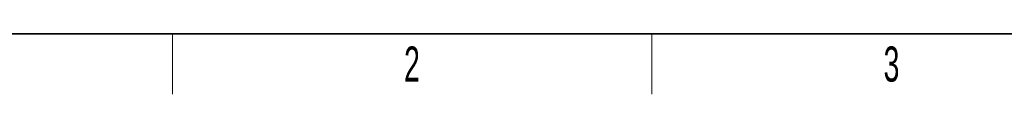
# Model space of a CAD drawing. Header units: millimetres. Extents: x 5 to 418, y 2 to 292.
# Tile 2 of 23: x 59 to 157, y 6 to 12. Entities that reach past the tile are written whole.
import ezdxf

# ---------------------------------------------------------------- set-up
doc = ezdxf.new("R2010")
doc.units = ezdxf.units.MM
doc.layers.add('SLD-0', color=7, linetype='Continuous')
doc.styles.add('SLDTEXTSTYLE0', font='TXT', dxfattribs={"width": 0.605})

msp = doc.modelspace()

# ---------------------------------------------------------------- linework, layer by layer
at = {"layer": 'SLD-0', "lineweight": 35}
msp.add_line((26, 12), (408, 12), dxfattribs=at)
at = {"layer": 'SLD-0', "lineweight": 18}
for p, q in [((73.75, 6), (73.75, 12)), ((121.5, 6), (121.5, 12))]:
    msp.add_line(p, q, dxfattribs=at)

# ---------------------------------------------------------------- texts
at = {"layer": 'SLD-0', "char_height": 3.5, "attachment_point": 2, "style": 'SLDTEXTSTYLE0'}
for s, insert in [('2', (97.6027, 10.743)), ('3', (145.3527, 10.743))]:
    msp.add_mtext(s, dxfattribs=dict(at, insert=insert))

doc.saveas('drawing.dxf')
